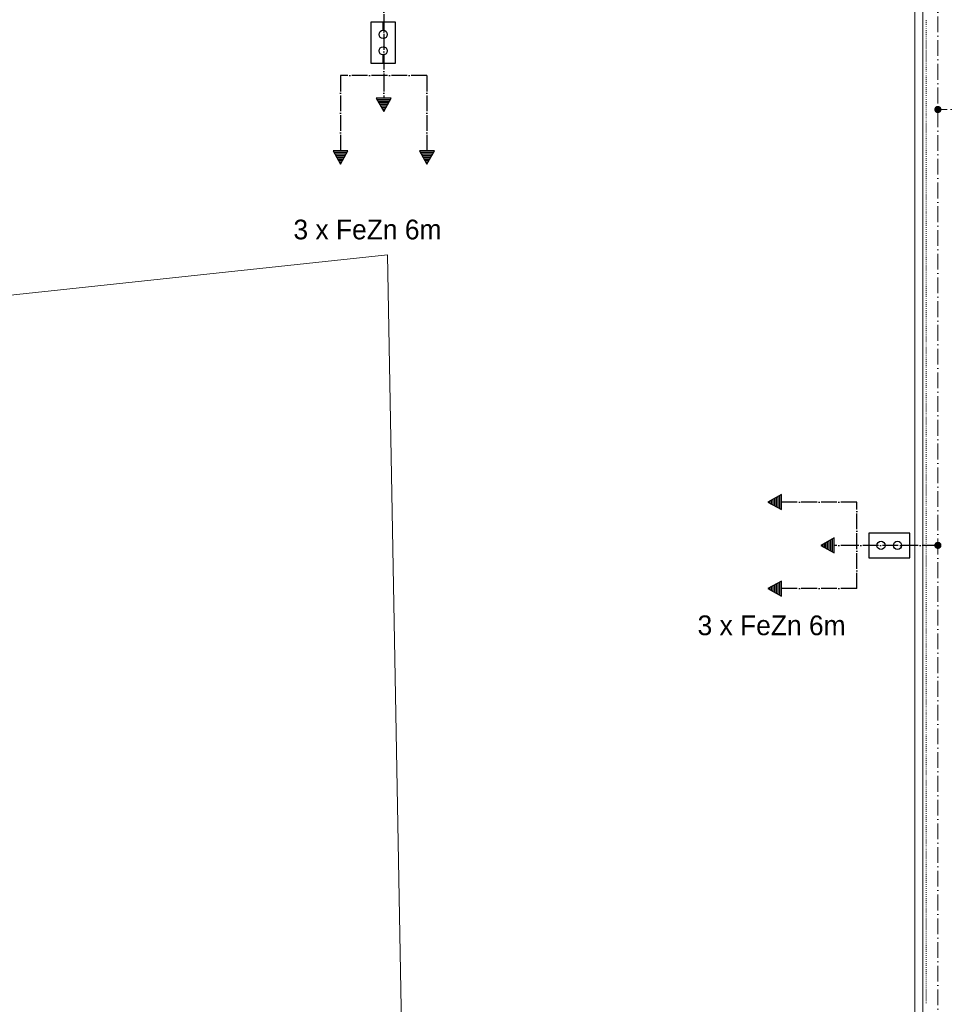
# Model space of a CAD drawing. Header units: centimetres. Extents: x -16053 to 7031, y -7778 to 254.
# Tile 170 of 256: x -6690 to -5282, y -3597 to -2100. Entities that reach past the tile are written whole.
import ezdxf
from ezdxf.enums import TextEntityAlignment as Align

# ---------------------------------------------------------------- set-up
doc = ezdxf.new("R2010")
doc.units = ezdxf.units.CM
doc.header["$MEASUREMENT"] = 0
for name, pattern in [('ACAD_ISO04W100', [30, 24, -3, 0, -3]), ('ACAD_ISO10W100', [18, 12, -3, 0, -3]), ('DASHED', [0.75, 0.5, -0.25])]:
    doc.linetypes.add(name, pattern=pattern)
doc.layers.get('0').update_dxf_attribs({"linetype": 'CONTINUOUS'})
for name, color, linetype, lineweight in [('2DE_OBJ_Eb-Ni', 160, 'CONTINUOUS', 30), ('2DE_OBJ_Eb-PV', 170, 'CONTINUOUS', 30), ('_jte_Uziom fund', 243, 'ACAD_ISO04W100', 30), ('ODGROMÓWKA', 3, 'ACAD_ISO10W100', 13)]:
    doc.layers.add(name, color=color, linetype=linetype, lineweight=lineweight)
doc.layers.add('2DE_TXT-EB', color=7, linetype='CONTINUOUS')
doc.layers.add('ELEKTRYKA', color=1, linetype='CONTINUOUS')
doc.styles.add('CP_ATTR', font='txt')
doc.styles.add('CP_TXTCON', font='arial.ttf', dxfattribs={"width": 0.8})
doc.styles.add('OPRAWY', font='txt')

# ---------------------------------------------------------------- blocks, each defined once
blk = doc.blocks.new('G$C6F539535')
at = {"layer": '_jte_Uziom fund'}
blk.add_lwpolyline([(-20.5, 0), (0, -11.3), (0, 11.3)], close=True, dxfattribs=at)
at = {"layer": '_jte_Uziom fund', "color": 3, "linetype": 'DASHED', "ltscale": 0.5}
for points in [[(-17.5, -1.7), (-17.5, 1.7)], [(-15, -3), (-15, 3)], [(-12.5, -4.4), (-12.5, 4.4)], [(-10, -5.8), (-10, 5.8)], [(-7.5, -7.2), (-7.5, 7.2)], [(-5, -8.5), (-5, 8.5)], [(-2.5, -9.9), (-2.5, 9.9)]]:
    blk.add_lwpolyline(points, dxfattribs=at)
at = {"layer": '_jte_Uziom fund'}
blk.add_lwpolyline([(0, -10.7), (0, 10.7)], dxfattribs=at)
blk = doc.blocks.new('G$C2EEA3252')
at = {"layer": '_jte_Uziom fund'}
for points in [[(-123.5, 65.8), (-237.9, 65.8)], [(-123.5, -65.8), (-123.5, 65.8)], [(-123.5, 0), (-157.7, 0)], [(0, 0), (0, 0), (0, 0), (-123.5, 0)], [(-123.5, -65.8), (-237.9, -65.8)]]:
    blk.add_lwpolyline(points, dxfattribs=at)
for p in [(-237.9, 65.8), (-157.7, 0), (-237.9, -65.8)]:
    blk.add_blockref('G$C6F539535', p, dxfattribs=at)
blk = doc.blocks.new('Pd_elko_bis_n1362ni_ogko28')
for p, q in [((125, 0), (0, 0)), ((625, 0), (500, 0))]:
    blk.add_line(p, q)
for centre in [(188, 0), (438, 0)]:
    blk.add_circle(centre, 62.5)
at = {"linetype": 'ByBlock', "style": 'CP_ATTR', "flags": 9}
for tag, p in [('PART-3', (200, 61)), ('PART-2', (200, 61)), ('PART-1', (200, 61)), ('PART-6', (201, 61)), ('PART-5', (201, 61)), ('PART-4', (201, 61))]:
    blk.add_attdef(tag, text='', height=0.01, dxfattribs=at).set_placement(p, align=Align.MIDDLE_LEFT)
for tag in ['MATERIAL', 'OTHER', 'WEIGHT', 'VOLTAGE', 'POWER', 'CHARACTER', 'ORDER-NO', 'PRODUCT-TYPE', 'ARTICLE', 'PRODUCER', 'NUMBER', 'GROUP', 'NAME']:
    blk.add_attdef(tag, text='', height=0.01, rotation=90, dxfattribs=at).set_placement((200, 61), align=Align.MIDDLE_LEFT)
at = {"layer": '2DE_TXT-EB', "linetype": 'ByBlock', "style": 'CP_TXTCON', "width": 0.8, "flags": 12}
blk.add_attdef('MARK1', (88, 100), '', height=180, rotation=90, dxfattribs=at)
blk = doc.blocks.new('Pd_elko_bis_nx129_ccj6x9')
for p, q in [((188, 0), (-188, 0)), ((-188, 0), (-188, -625)), ((188, -625), (188, 0)), ((-188, -625), (188, -625))]:
    blk.add_line(p, q)
at = {"linetype": 'ByBlock', "style": 'CP_ATTR', "flags": 9}
for tag, p in [('PART-3', (-188, -625)), ('PART-2', (-188, -625)), ('PART-1', (-188, -625)), ('PART-6', (-187, -625)), ('PART-5', (-187, -625)), ('PART-4', (-187, -625)), ('MATERIAL', (-188, -625)), ('OTHER', (-187, -625)), ('WEIGHT', (-187, -625)), ('VOLTAGE', (-187, -625)), ('POWER', (-187, -625)), ('CHARACTER', (-188, -625)), ('ORDER-NO', (-188, -625)), ('PRODUCT-TYPE', (-188, -625)), ('ARTICLE', (-187, -625)), ('PRODUCER', (-187, -625)), ('NUMBER', (-188, -625)), ('GROUP', (-187, -625)), ('NAME', (-188, -625))]:
    blk.add_attdef(tag, text='', height=0.01, dxfattribs=at).set_placement(p, align=Align.MIDDLE_LEFT)
blk = doc.blocks.new('G$CF3B8FB40')
at = {"layer": '2DE_OBJ_Eb-Ni'}
blk.add_blockref('Pd_elko_bis_n1362ni_ogko28', (0, 0), dxfattribs=at)
at = {"layer": '2DE_OBJ_Eb-PV', "rotation": 270}
blk.add_blockref('Pd_elko_bis_nx129_ccj6x9', (625, 0), dxfattribs=at)

msp = doc.modelspace()

# ---------------------------------------------------------------- hatches: boundary and pattern name
at = {"layer": 'ODGROMÓWKA'}
h = msp.add_hatch(color=256, dxfattribs=at)
edge = h.paths.add_edge_path()
edge.add_arc((-5293.532, -2236.22), 5.528, 0, 360)
h = msp.add_hatch(color=256, dxfattribs=at)
edge = h.paths.add_edge_path()
edge.add_arc((-5293.532, -2899.161), 5.528, 0, 360)

# ---------------------------------------------------------------- linework, layer by layer
at = {"color": 7, "linetype": 'Continuous', "lineweight": 18, "true_color": 0xfafafa}
for p, q in [((-6130.455, -2457.158), (-8786.141, -2740.817)), ((-6091.984, -4611.042), (-6130.455, -2457.158))]:
    msp.add_line(p, q, dxfattribs=at)
at = {"color": 8, "linetype": 'Continuous', "lineweight": 15, "true_color": 0x767676}
msp.add_lwpolyline([(-5328.594, -1355.661), (-5328.594, -5131.717), (-5316.189, -5131.717), (-5326.444, -5131.717), (-5316.189, -5131.717)], dxfattribs=at)
at = {"color": 252, "linetype": 'Continuous', "lineweight": 9, "true_color": 0x989898}
msp.add_lwpolyline([(-5316.189, -4848.554), (-5316.189, -1355.661), (-5316.189, -1355.661)], dxfattribs=at)
at = {"color": 254, "linetype": 'Continuous', "lineweight": 5, "true_color": 0xfdc4fd}
for points in [[(-5311.558, -2100.121), (-5311.558, -2101.279), (-5311.558, -2101.279)], [(-5311.558, -2102.933), (-5311.558, -2104.256), (-5311.558, -2104.256)], [(-5311.558, -2105.91), (-5311.558, -2107.234), (-5311.558, -2107.234)], [(-5311.558, -2109.384), (-5311.558, -2110.211), (-5311.558, -2110.211)], [(-5311.558, -2112.361), (-5311.558, -2113.188), (-5311.558, -2113.188)], [(-5311.558, -2115.338), (-5311.558, -2116.496), (-5311.558, -2116.496)], [(-5311.558, -2118.315), (-5311.558, -2119.473), (-5311.558, -2119.473)], [(-5311.558, -2121.293), (-5311.558, -2122.45), (-5311.558, -2122.45)], [(-5311.558, -2124.104), (-5311.558, -2125.428), (-5311.558, -2125.428)], [(-5311.558, -2127.082), (-5311.558, -2128.405), (-5311.558, -2128.405)], [(-5311.558, -2130.059), (-5311.558, -2131.382), (-5311.558, -2131.382)], [(-5311.558, -2133.036), (-5311.558, -2134.359), (-5311.558, -2134.359)], [(-5311.558, -2136.013), (-5311.558, -2137.336), (-5311.558, -2137.336)], [(-5311.558, -2138.99), (-5311.558, -2140.313), (-5311.558, -2140.313)], [(-5311.558, -2141.967), (-5311.558, -2143.291), (-5311.558, -2143.291)], [(-5311.558, -2145.275), (-5311.558, -2146.268), (-5311.558, -2146.268)], [(-5311.558, -2148.253), (-5311.558, -2149.576), (-5311.558, -2149.576)], [(-5311.558, -2151.23), (-5311.558, -2152.553), (-5311.558, -2152.553)], [(-5311.558, -2154.207), (-5311.558, -2155.53), (-5311.558, -2155.53)], [(-5311.558, -2157.184), (-5311.558, -2158.507), (-5311.558, -2158.507)], [(-5311.558, -2160.161), (-5311.558, -2161.484), (-5311.558, -2161.484)], [(-5311.558, -2163.138), (-5311.558, -2164.462), (-5311.558, -2164.462)], [(-5311.558, -2166.116), (-5311.558, -2167.439), (-5311.558, -2167.439)], [(-5311.558, -2169.093), (-5311.558, -2170.416), (-5311.558, -2170.416)], [(-5311.558, -2172.07), (-5311.558, -2173.228), (-5311.558, -2173.228)], [(-5311.558, -2175.047), (-5311.558, -2176.205), (-5311.558, -2176.205)], [(-5311.558, -2178.355), (-5311.558, -2179.182), (-5311.558, -2179.182)], [(-5311.558, -2181.332), (-5311.558, -2182.159), (-5311.558, -2182.159)], [(-5311.558, -2184.31), (-5311.558, -2185.633), (-5311.558, -2185.633)], [(-5311.558, -2187.287), (-5311.558, -2188.61), (-5311.558, -2188.61)], [(-5311.558, -2190.264), (-5311.558, -2191.587), (-5311.558, -2191.587)], [(-5311.558, -2193.241), (-5311.558, -2194.399), (-5311.558, -2194.399)], [(-5311.558, -2196.218), (-5311.558, -2197.376), (-5311.558, -2197.376)], [(-5311.558, -2199.195), (-5311.558, -2200.353), (-5311.558, -2200.353)], [(-5311.558, -2202.173), (-5311.558, -2203.33), (-5311.558, -2203.33)], [(-5311.558, -2204.984), (-5311.558, -2206.308), (-5311.558, -2206.308)], [(-5311.558, -2207.962), (-5311.558, -2209.285), (-5311.558, -2209.285)], [(-5311.558, -2210.939), (-5311.558, -2212.262), (-5311.558, -2212.262)], [(-5311.558, -2214.412), (-5311.558, -2215.239), (-5311.558, -2215.239)], [(-5311.558, -2217.389), (-5311.558, -2218.216), (-5311.558, -2218.216)], [(-5311.558, -2220.366), (-5311.558, -2221.524), (-5311.558, -2221.524)], [(-5311.558, -2223.344), (-5311.558, -2224.501), (-5311.558, -2224.501)], [(-5311.558, -2226.155), (-5311.558, -2227.479), (-5311.558, -2227.479)], [(-5311.558, -2229.133), (-5311.558, -2230.456), (-5311.558, -2230.456)], [(-5311.558, -2232.11), (-5311.558, -2233.433), (-5311.558, -2233.433)], [(-5311.558, -2235.087), (-5311.558, -2236.41), (-5311.558, -2236.41)], [(-5311.558, -2238.064), (-5311.558, -2239.387), (-5311.558, -2239.387)], [(-5311.558, -2241.041), (-5311.558, -2242.364), (-5311.558, -2242.364)], [(-5311.558, -2244.018), (-5311.558, -2245.342), (-5311.558, -2245.342)], [(-5311.558, -2247.326), (-5311.558, -2248.319), (-5311.558, -2248.319)], [(-5311.558, -2250.304), (-5311.558, -2251.131), (-5311.558, -2251.131)], [(-5311.558, -2253.281), (-5311.558, -2254.604), (-5311.558, -2254.604)], [(-5311.558, -2256.258), (-5311.558, -2257.581), (-5311.558, -2257.581)], [(-5311.558, -2259.235), (-5311.558, -2260.558), (-5311.558, -2260.558)], [(-5311.558, -2262.212), (-5311.558, -2263.536), (-5311.558, -2263.536)], [(-5311.558, -2265.19), (-5311.558, -2266.513), (-5311.558, -2266.513)], [(-5311.558, -2268.167), (-5311.558, -2269.49), (-5311.558, -2269.49)], [(-5311.558, -2271.144), (-5311.558, -2272.302), (-5311.558, -2272.302)], [(-5311.558, -2274.121), (-5311.558, -2275.279), (-5311.558, -2275.279)], [(-5311.558, -2277.098), (-5311.558, -2278.256), (-5311.558, -2278.256)], [(-5311.558, -2280.075), (-5311.558, -2281.233), (-5311.558, -2281.233)], [(-5311.558, -2283.383), (-5311.558, -2284.21), (-5311.558, -2284.21)], [(-5311.558, -2286.361), (-5311.558, -2287.188), (-5311.558, -2287.188)], [(-5311.558, -2289.338), (-5311.558, -2290.661), (-5311.558, -2290.661)], [(-5311.558, -2292.315), (-5311.558, -2293.473), (-5311.558, -2293.473)], [(-5311.558, -2295.292), (-5311.558, -2296.45), (-5311.558, -2296.45)], [(-5311.558, -2298.269), (-5311.558, -2299.427), (-5311.558, -2299.427)], [(-5311.558, -2301.246), (-5311.558, -2302.404), (-5311.558, -2302.404)], [(-5311.558, -2304.058), (-5311.558, -2305.381), (-5311.558, -2305.381)], [(-5311.558, -2307.035), (-5311.558, -2308.359), (-5311.558, -2308.359)], [(-5311.558, -2310.013), (-5311.558, -2311.336), (-5311.558, -2311.336)], [(-5311.558, -2312.99), (-5311.558, -2314.313), (-5311.558, -2314.313)], [(-5311.558, -2316.463), (-5311.558, -2317.29), (-5311.558, -2317.29)], [(-5311.558, -2319.44), (-5311.558, -2320.267), (-5311.558, -2320.267)], [(-5311.558, -2322.418), (-5311.558, -2323.575), (-5311.558, -2323.575)], [(-5311.558, -2325.229), (-5311.558, -2326.553), (-5311.558, -2326.553)], [(-5311.558, -2328.206), (-5311.558, -2329.53), (-5311.558, -2329.53)], [(-5311.558, -2331.184), (-5311.558, -2332.507), (-5311.558, -2332.507)], [(-5311.558, -2334.161), (-5311.558, -2335.484), (-5311.558, -2335.484)], [(-5311.558, -2337.138), (-5311.558, -2338.461), (-5311.558, -2338.461)], [(-5311.558, -2340.115), (-5311.558, -2341.438), (-5311.558, -2341.438)], [(-5311.558, -2343.092), (-5311.558, -2344.416), (-5311.558, -2344.416)], [(-5311.558, -2346.07), (-5311.558, -2347.393), (-5311.558, -2347.393)], [(-5311.558, -2349.047), (-5311.558, -2350.37), (-5311.558, -2350.37)], [(-5311.558, -2352.355), (-5311.558, -2353.182), (-5311.558, -2353.182)], [(-5311.558, -2355.332), (-5311.558, -2356.159), (-5311.558, -2356.159)], [(-5311.558, -2358.309), (-5311.558, -2359.632), (-5311.558, -2359.632)], [(-5311.558, -2361.286), (-5311.558, -2362.609), (-5311.558, -2362.609)], [(-5311.558, -2364.263), (-5311.558, -2365.587), (-5311.558, -2365.587)], [(-5311.558, -2367.241), (-5311.558, -2368.564), (-5311.558, -2368.564)], [(-5311.558, -2370.218), (-5311.558, -2371.541), (-5311.558, -2371.541)], [(-5311.558, -2373.195), (-5311.558, -2374.353), (-5311.558, -2374.353)], [(-5311.558, -2376.172), (-5311.558, -2377.33), (-5311.558, -2377.33)], [(-5311.558, -2379.149), (-5311.558, -2380.307), (-5311.558, -2380.307)], [(-5311.558, -2382.127), (-5311.558, -2383.284), (-5311.558, -2383.284)], [(-5311.558, -2385.434), (-5311.558, -2386.261), (-5311.558, -2386.261)], [(-5311.558, -2388.412), (-5311.558, -2389.239), (-5311.558, -2389.239)], [(-5311.558, -2391.389), (-5311.558, -2392.712), (-5311.558, -2392.712)], [(-5311.558, -2394.366), (-5311.558, -2395.524), (-5311.558, -2395.524)], [(-5311.558, -2397.343), (-5311.558, -2398.501), (-5311.558, -2398.501)], [(-5311.558, -2400.32), (-5311.558, -2401.478), (-5311.558, -2401.478)], [(-5311.558, -2403.298), (-5311.558, -2404.455), (-5311.558, -2404.455)], [(-5311.558, -2406.109), (-5311.558, -2407.433), (-5311.558, -2407.433)], [(-5311.558, -2409.087), (-5311.558, -2410.41), (-5311.558, -2410.41)], [(-5311.558, -2412.064), (-5311.558, -2413.387), (-5311.558, -2413.387)], [(-5311.558, -2415.041), (-5311.558, -2416.364), (-5311.558, -2416.364)], [(-5311.558, -2418.018), (-5311.558, -2419.341), (-5311.558, -2419.341)], [(-5311.558, -2421.491), (-5311.558, -2422.318), (-5311.558, -2422.318)], [(-5311.558, -2424.469), (-5311.558, -2425.296), (-5311.558, -2425.296)], [(-5311.558, -2427.28), (-5311.558, -2428.604), (-5311.558, -2428.604)], [(-5311.558, -2430.258), (-5311.558, -2431.581), (-5311.558, -2431.581)], [(-5311.558, -2433.235), (-5311.558, -2434.558), (-5311.558, -2434.558)], [(-5311.558, -2436.212), (-5311.558, -2437.535), (-5311.558, -2437.535)], [(-5311.558, -2439.189), (-5311.558, -2440.512), (-5311.558, -2440.512)], [(-5311.558, -2442.166), (-5311.558, -2443.489), (-5311.558, -2443.489)], [(-5311.558, -2445.143), (-5311.558, -2446.467), (-5311.558, -2446.467)], [(-5311.558, -2448.121), (-5311.558, -2449.444), (-5311.558, -2449.444)], [(-5311.558, -2451.098), (-5311.558, -2452.256), (-5311.558, -2452.256)], [(-5311.558, -2454.406), (-5311.558, -2455.233), (-5311.558, -2455.233)], [(-5311.558, -2457.383), (-5311.558, -2458.21), (-5311.558, -2458.21)], [(-5311.558, -2460.36), (-5311.558, -2461.683), (-5311.558, -2461.683)], [(-5311.558, -2463.337), (-5311.558, -2464.661), (-5311.558, -2464.661)], [(-5311.558, -2466.315), (-5311.558, -2467.638), (-5311.558, -2467.638)], [(-5311.558, -2469.292), (-5311.558, -2470.615), (-5311.558, -2470.615)], [(-5311.558, -2472.269), (-5311.558, -2473.427), (-5311.558, -2473.427)], [(-5311.558, -2475.246), (-5311.558, -2476.404), (-5311.558, -2476.404)], [(-5311.558, -2478.223), (-5311.558, -2479.381), (-5311.558, -2479.381)], [(-5311.558, -2481.2), (-5311.558, -2482.358), (-5311.558, -2482.358)], [(-5311.558, -2484.012), (-5311.558, -2485.335), (-5311.558, -2485.335)], [(-5311.558, -2486.989), (-5311.558, -2488.313), (-5311.558, -2488.313)], [(-5311.558, -2490.463), (-5311.558, -2491.29), (-5311.558, -2491.29)], [(-5311.558, -2493.44), (-5311.558, -2494.267), (-5311.558, -2494.267)], [(-5311.558, -2496.417), (-5311.558, -2497.575), (-5311.558, -2497.575)], [(-5311.558, -2499.394), (-5311.558, -2500.552), (-5311.558, -2500.552)], [(-5311.558, -2502.371), (-5311.558, -2503.529), (-5311.558, -2503.529)], [(-5311.558, -2505.183), (-5311.558, -2506.506), (-5311.558, -2506.506)], [(-5311.558, -2508.16), (-5311.558, -2509.484), (-5311.558, -2509.484)], [(-5311.558, -2511.138), (-5311.558, -2512.461), (-5311.558, -2512.461)], [(-5311.558, -2514.115), (-5311.558, -2515.438), (-5311.558, -2515.438)], [(-5311.558, -2517.092), (-5311.558, -2518.415), (-5311.558, -2518.415)], [(-5311.558, -2520.069), (-5311.558, -2521.392), (-5311.558, -2521.392)], [(-5311.558, -2523.543), (-5311.558, -2524.37), (-5311.558, -2524.37)], [(-5311.558, -2526.354), (-5311.558, -2527.347), (-5311.558, -2527.347)], [(-5311.558, -2529.331), (-5311.558, -2530.655), (-5311.558, -2530.655)], [(-5311.558, -2532.309), (-5311.558, -2533.632), (-5311.558, -2533.632)], [(-5311.558, -2535.286), (-5311.558, -2536.609), (-5311.558, -2536.609)], [(-5311.558, -2538.263), (-5311.558, -2539.586), (-5311.558, -2539.586)], [(-5311.558, -2541.24), (-5311.558, -2542.563), (-5311.558, -2542.563)], [(-5311.558, -2544.217), (-5311.558, -2545.541), (-5311.558, -2545.541)], [(-5311.558, -2547.195), (-5311.558, -2548.518), (-5311.558, -2548.518)], [(-5311.558, -2550.172), (-5311.558, -2551.495), (-5311.558, -2551.495)], [(-5311.558, -2553.149), (-5311.558, -2554.307), (-5311.558, -2554.307)], [(-5311.558, -2556.126), (-5311.558, -2557.284), (-5311.558, -2557.284)], [(-5311.558, -2559.434), (-5311.558, -2560.261), (-5311.558, -2560.261)], [(-5311.558, -2562.411), (-5311.558, -2563.238), (-5311.558, -2563.238)], [(-5311.558, -2565.388), (-5311.558, -2566.712), (-5311.558, -2566.712)], [(-5311.558, -2568.366), (-5311.558, -2569.689), (-5311.558, -2569.689)], [(-5311.558, -2571.343), (-5311.558, -2572.666), (-5311.558, -2572.666)], [(-5311.558, -2574.32), (-5311.558, -2575.478), (-5311.558, -2575.478)], [(-5311.558, -2577.297), (-5311.558, -2578.455), (-5311.558, -2578.455)], [(-5311.558, -2580.274), (-5311.558, -2581.432), (-5311.558, -2581.432)], [(-5311.558, -2583.251), (-5311.558, -2584.409), (-5311.558, -2584.409)], [(-5311.558, -2586.063), (-5311.558, -2587.386), (-5311.558, -2587.386)], [(-5311.558, -2589.04), (-5311.558, -2590.364), (-5311.558, -2590.364)], [(-5311.558, -2592.514), (-5311.558, -2593.341), (-5311.558, -2593.341)], [(-5311.558, -2595.491), (-5311.558, -2596.318), (-5311.558, -2596.318)], [(-5311.558, -2598.468), (-5311.558, -2599.626), (-5311.558, -2599.626)], [(-5311.558, -2601.445), (-5311.558, -2602.603), (-5311.558, -2602.603)], [(-5311.558, -2604.423), (-5311.558, -2605.58), (-5311.558, -2605.58)], [(-5311.558, -2607.234), (-5311.558, -2608.558), (-5311.558, -2608.558)], [(-5311.558, -2610.212), (-5311.558, -2611.535), (-5311.558, -2611.535)], [(-5311.558, -2613.189), (-5311.558, -2614.512), (-5311.558, -2614.512)], [(-5311.558, -2616.166), (-5311.558, -2617.489), (-5311.558, -2617.489)], [(-5311.558, -2619.143), (-5311.558, -2620.466), (-5311.558, -2620.466)], [(-5311.558, -2622.12), (-5311.558, -2623.443), (-5311.558, -2623.443)], [(-5311.558, -2625.097), (-5311.558, -2626.421), (-5311.558, -2626.421)], [(-5311.558, -2628.405), (-5311.558, -2629.398), (-5311.558, -2629.398)], [(-5311.558, -2631.383), (-5311.558, -2632.21), (-5311.558, -2632.21)], [(-5311.558, -2634.36), (-5311.558, -2635.683), (-5311.558, -2635.683)], [(-5311.558, -2637.337), (-5311.558, -2638.66), (-5311.558, -2638.66)], [(-5311.558, -2640.314), (-5311.558, -2641.637), (-5311.558, -2641.637)], [(-5311.558, -2643.291), (-5311.558, -2644.614), (-5311.558, -2644.614)], [(-5311.558, -2646.268), (-5311.558, -2647.592), (-5311.558, -2647.592)], [(-5311.558, -2649.246), (-5311.558, -2650.569), (-5311.558, -2650.569)], [(-5311.558, -2652.223), (-5311.558, -2653.381), (-5311.558, -2653.381)], [(-5311.558, -2655.2), (-5311.558, -2656.358), (-5311.558, -2656.358)], [(-5311.558, -2658.177), (-5311.558, -2659.335), (-5311.558, -2659.335)], [(-5311.558, -2661.485), (-5311.558, -2662.312), (-5311.558, -2662.312)], [(-5311.558, -2664.462), (-5311.558, -2665.289), (-5311.558, -2665.289)], [(-5311.558, -2667.44), (-5311.558, -2668.763), (-5311.558, -2668.763)], [(-5311.558, -2670.417), (-5311.558, -2671.74), (-5311.558, -2671.74)], [(-5311.558, -2673.394), (-5311.558, -2674.552), (-5311.558, -2674.552)], [(-5311.558, -2676.371), (-5311.558, -2677.529), (-5311.558, -2677.529)], [(-5311.558, -2679.348), (-5311.558, -2680.506), (-5311.558, -2680.506)], [(-5311.558, -2682.325), (-5311.558, -2683.483), (-5311.558, -2683.483)], [(-5311.558, -2685.137), (-5311.558, -2686.46), (-5311.558, -2686.46)], [(-5311.558, -2688.114), (-5311.558, -2689.438), (-5311.558, -2689.438)], [(-5311.558, -2691.092), (-5311.558, -2692.415), (-5311.558, -2692.415)], [(-5311.558, -2694.069), (-5311.558, -2695.392), (-5311.558, -2695.392)], [(-5311.558, -2697.542), (-5311.558, -2698.369), (-5311.558, -2698.369)], [(-5311.558, -2700.519), (-5311.558, -2701.346), (-5311.558, -2701.346)], [(-5311.558, -2703.496), (-5311.558, -2704.654), (-5311.558, -2704.654)], [(-5311.558, -2706.308), (-5311.558, -2707.631), (-5311.558, -2707.631)], [(-5311.558, -2709.285), (-5311.558, -2710.609), (-5311.558, -2710.609)], [(-5311.558, -2712.263), (-5311.558, -2713.586), (-5311.558, -2713.586)], [(-5311.558, -2715.24), (-5311.558, -2716.563), (-5311.558, -2716.563)], [(-5311.558, -2718.217), (-5311.558, -2719.54), (-5311.558, -2719.54)], [(-5311.558, -2721.194), (-5311.558, -2722.517), (-5311.558, -2722.517)], [(-5311.558, -2724.171), (-5311.558, -2725.494), (-5311.558, -2725.494)], [(-5311.558, -2727.148), (-5311.558, -2728.472), (-5311.558, -2728.472)], [(-5311.558, -2730.126), (-5311.558, -2731.449), (-5311.558, -2731.449)], [(-5311.558, -2733.434), (-5311.558, -2734.261), (-5311.558, -2734.261)], [(-5311.558, -2736.411), (-5311.558, -2737.734), (-5311.558, -2737.734)], [(-5311.558, -2739.388), (-5311.558, -2740.711), (-5311.558, -2740.711)], [(-5311.558, -2742.365), (-5311.558, -2743.688), (-5311.558, -2743.688)], [(-5311.558, -2745.342), (-5311.558, -2746.666), (-5311.558, -2746.666)], [(-5311.558, -2748.32), (-5311.558, -2749.643), (-5311.558, -2749.643)], [(-5311.558, -2751.297), (-5311.558, -2752.62), (-5311.558, -2752.62)], [(-5311.558, -2754.274), (-5311.558, -2755.432), (-5311.558, -2755.432)], [(-5311.558, -2757.251), (-5311.558, -2758.409), (-5311.558, -2758.409)], [(-5311.558, -2760.228), (-5311.558, -2761.386), (-5311.558, -2761.386)], [(-5311.558, -2763.205), (-5311.558, -2764.363), (-5311.558, -2764.363)], [(-5311.558, -2766.513), (-5311.558, -2767.34), (-5311.558, -2767.34)], [(-5311.558, -2769.491), (-5311.558, -2770.318), (-5311.558, -2770.318)], [(-5311.558, -2772.468), (-5311.558, -2773.791), (-5311.558, -2773.791)], [(-5311.558, -2775.445), (-5311.558, -2776.603), (-5311.558, -2776.603)], [(-5311.558, -2778.422), (-5311.558, -2779.58), (-5311.558, -2779.58)], [(-5311.558, -2781.399), (-5311.558, -2782.557), (-5311.558, -2782.557)], [(-5311.558, -2784.376), (-5311.558, -2785.534), (-5311.558, -2785.534)], [(-5311.558, -2787.188), (-5311.558, -2788.511), (-5311.558, -2788.511)], [(-5311.558, -2790.165), (-5311.558, -2791.489), (-5311.558, -2791.489)], [(-5311.558, -2793.143), (-5311.558, -2794.466), (-5311.558, -2794.466)], [(-5311.558, -2796.12), (-5311.558, -2797.443), (-5311.558, -2797.443)], [(-5311.558, -2799.097), (-5311.558, -2800.42), (-5311.558, -2800.42)], [(-5311.558, -2802.57), (-5311.558, -2803.397), (-5311.558, -2803.397)], [(-5311.558, -2805.548), (-5311.558, -2806.375), (-5311.558, -2806.375)], [(-5311.558, -2808.359), (-5311.558, -2809.683), (-5311.558, -2809.683)], [(-5311.558, -2811.336), (-5311.558, -2812.66), (-5311.558, -2812.66)], [(-5311.558, -2814.314), (-5311.558, -2815.637), (-5311.558, -2815.637)], [(-5311.558, -2817.291), (-5311.558, -2818.614), (-5311.558, -2818.614)], [(-5311.558, -2820.268), (-5311.558, -2821.591), (-5311.558, -2821.591)], [(-5311.558, -2823.245), (-5311.558, -2824.568), (-5311.558, -2824.568)], [(-5311.558, -2826.222), (-5311.558, -2827.546), (-5311.558, -2827.546)], [(-5311.558, -2829.2), (-5311.558, -2830.523), (-5311.558, -2830.523)], [(-5311.558, -2832.177), (-5311.558, -2833.335), (-5311.558, -2833.335)], [(-5311.558, -2835.485), (-5311.558, -2836.312), (-5311.558, -2836.312)], [(-5311.558, -2838.462), (-5311.558, -2839.289), (-5311.558, -2839.289)], [(-5311.558, -2841.439), (-5311.558, -2842.762), (-5311.558, -2842.762)], [(-5311.558, -2844.416), (-5311.558, -2845.739), (-5311.558, -2845.739)], [(-5311.558, -2847.393), (-5311.558, -2848.717), (-5311.558, -2848.717)], [(-5311.558, -2850.371), (-5311.558, -2851.694), (-5311.558, -2851.694)], [(-5311.558, -2853.348), (-5311.558, -2854.506), (-5311.558, -2854.506)], [(-5311.558, -2856.325), (-5311.558, -2857.483), (-5311.558, -2857.483)], [(-5311.558, -2859.302), (-5311.558, -2860.46), (-5311.558, -2860.46)], [(-5311.558, -2862.279), (-5311.558, -2863.437), (-5311.558, -2863.437)], [(-5311.558, -2865.091), (-5311.558, -2866.414), (-5311.558, -2866.414)], [(-5311.558, -2868.068), (-5311.558, -2869.391), (-5311.558, -2869.391)], [(-5311.558, -2871.542), (-5311.558, -2872.369), (-5311.558, -2872.369)], [(-5311.558, -2874.519), (-5311.558, -2875.346), (-5311.558, -2875.346)], [(-5311.558, -2877.496), (-5311.558, -2878.654), (-5311.558, -2878.654)], [(-5311.558, -2880.473), (-5311.558, -2881.631), (-5311.558, -2881.631)], [(-5311.558, -2883.45), (-5311.558, -2884.608), (-5311.558, -2884.608)], [(-5311.558, -2886.262), (-5311.558, -2887.585), (-5311.558, -2887.585)], [(-5311.558, -2889.239), (-5311.558, -2890.563), (-5311.558, -2890.563)], [(-5311.558, -2892.217), (-5311.558, -2893.54), (-5311.558, -2893.54)], [(-5311.558, -2895.194), (-5311.558, -2896.517), (-5311.558, -2896.517)], [(-5311.558, -2898.171), (-5311.558, -2899.494), (-5311.558, -2899.494)], [(-5311.558, -2901.148), (-5311.558, -2902.471), (-5311.558, -2902.471)], [(-5311.558, -2904.621), (-5311.558, -2905.448), (-5311.558, -2905.448)], [(-5311.558, -2907.433), (-5311.558, -2908.426), (-5311.558, -2908.426)], [(-5311.558, -2910.41), (-5311.558, -2911.734), (-5311.558, -2911.734)], [(-5311.558, -2913.388), (-5311.558, -2914.711), (-5311.558, -2914.711)], [(-5311.558, -2916.365), (-5311.558, -2917.688), (-5311.558, -2917.688)], [(-5311.558, -2919.342), (-5311.558, -2920.665), (-5311.558, -2920.665)], [(-5311.558, -2922.319), (-5311.558, -2923.642), (-5311.558, -2923.642)], [(-5311.558, -2925.296), (-5311.558, -2926.619), (-5311.558, -2926.619)], [(-5311.558, -2928.273), (-5311.558, -2929.597), (-5311.558, -2929.597)], [(-5311.558, -2931.251), (-5311.558, -2932.574), (-5311.558, -2932.574)], [(-5311.558, -2934.228), (-5311.558, -2935.386), (-5311.558, -2935.386)], [(-5311.558, -2937.205), (-5311.558, -2938.363), (-5311.558, -2938.363)], [(-5311.558, -2940.513), (-5311.558, -2941.34), (-5311.558, -2941.34)], [(-5311.558, -2943.49), (-5311.558, -2944.317), (-5311.558, -2944.317)], [(-5311.558, -2946.467), (-5311.558, -2947.791), (-5311.558, -2947.791)], [(-5311.558, -2949.445), (-5311.558, -2950.768), (-5311.558, -2950.768)], [(-5311.558, -2952.422), (-5311.558, -2953.745), (-5311.558, -2953.745)], [(-5311.558, -2955.399), (-5311.558, -2956.557), (-5311.558, -2956.557)], [(-5311.558, -2958.376), (-5311.558, -2959.534), (-5311.558, -2959.534)], [(-5311.558, -2961.353), (-5311.558, -2962.511), (-5311.558, -2962.511)], [(-5311.558, -2964.33), (-5311.558, -2965.488), (-5311.558, -2965.488)], [(-5311.558, -2967.142), (-5311.558, -2968.465), (-5311.558, -2968.465)], [(-5311.558, -2970.119), (-5311.558, -2971.443), (-5311.558, -2971.443)], [(-5311.558, -2973.593), (-5311.558, -2974.42), (-5311.558, -2974.42)], [(-5311.558, -2976.57), (-5311.558, -2977.397), (-5311.558, -2977.397)], [(-5311.558, -2979.547), (-5311.558, -2980.705), (-5311.558, -2980.705)], [(-5311.558, -2982.524), (-5311.558, -2983.682), (-5311.558, -2983.682)], [(-5311.558, -2985.501), (-5311.558, -2986.659), (-5311.558, -2986.659)], [(-5311.558, -2988.313), (-5311.558, -2989.636), (-5311.558, -2989.636)], [(-5311.558, -2991.29), (-5311.558, -2992.614), (-5311.558, -2992.614)], [(-5311.558, -2994.268), (-5311.558, -2995.591), (-5311.558, -2995.591)], [(-5311.558, -2997.245), (-5311.558, -2998.568), (-5311.558, -2998.568)], [(-5311.558, -3000.222), (-5311.558, -3001.545), (-5311.558, -3001.545)], [(-5311.558, -3003.199), (-5311.558, -3004.522), (-5311.558, -3004.522)], [(-5311.558, -3006.176), (-5311.558, -3007.5), (-5311.558, -3007.5)], [(-5311.558, -3009.484), (-5311.558, -3010.477), (-5311.558, -3010.477)], [(-5311.558, -3012.461), (-5311.558, -3013.288), (-5311.558, -3013.288)], [(-5311.558, -3015.439), (-5311.558, -3016.762), (-5311.558, -3016.762)], [(-5311.558, -3018.416), (-5311.558, -3019.739), (-5311.558, -3019.739)], [(-5311.558, -3021.393), (-5311.558, -3022.716), (-5311.558, -3022.716)], [(-5311.558, -3024.37), (-5311.558, -3025.693), (-5311.558, -3025.693)], [(-5311.558, -3027.347), (-5311.558, -3028.671), (-5311.558, -3028.671)], [(-5311.558, -3030.325), (-5311.558, -3031.648), (-5311.558, -3031.648)], [(-5311.558, -3033.302), (-5311.558, -3034.46), (-5311.558, -3034.46)], [(-5311.558, -3036.279), (-5311.558, -3037.437), (-5311.558, -3037.437)], [(-5311.558, -3039.256), (-5311.558, -3040.414), (-5311.558, -3040.414)], [(-5311.558, -3042.564), (-5311.558, -3043.391), (-5311.558, -3043.391)], [(-5311.558, -3045.541), (-5311.558, -3046.368), (-5311.558, -3046.368)], [(-5311.558, -3048.518), (-5311.558, -3049.842), (-5311.558, -3049.842)], [(-5311.558, -3051.496), (-5311.558, -3052.819), (-5311.558, -3052.819)], [(-5311.558, -3054.473), (-5311.558, -3055.631), (-5311.558, -3055.631)], [(-5311.558, -3057.45), (-5311.558, -3058.608), (-5311.558, -3058.608)], [(-5311.558, -3060.427), (-5311.558, -3061.585), (-5311.558, -3061.585)], [(-5311.558, -3063.404), (-5311.558, -3064.562), (-5311.558, -3064.562)], [(-5311.558, -3066.216), (-5311.558, -3067.539), (-5311.558, -3067.539)], [(-5311.558, -3069.193), (-5311.558, -3070.516), (-5311.558, -3070.516)], [(-5311.558, -3072.17), (-5311.558, -3073.494), (-5311.558, -3073.494)], [(-5311.558, -3075.148), (-5311.558, -3076.471), (-5311.558, -3076.471)], [(-5311.558, -3078.621), (-5311.558, -3079.448), (-5311.558, -3079.448)], [(-5311.558, -3081.598), (-5311.558, -3082.425), (-5311.558, -3082.425)], [(-5311.558, -3084.575), (-5311.558, -3085.733), (-5311.558, -3085.733)], [(-5311.558, -3087.387), (-5311.558, -3088.71), (-5311.558, -3088.71)], [(-5311.558, -3090.364), (-5311.558, -3091.688), (-5311.558, -3091.688)], [(-5311.558, -3093.342), (-5311.558, -3094.665), (-5311.558, -3094.665)], [(-5311.558, -3096.319), (-5311.558, -3097.642), (-5311.558, -3097.642)], [(-5311.558, -3099.296), (-5311.558, -3100.619), (-5311.558, -3100.619)], [(-5311.558, -3102.273), (-5311.558, -3103.596), (-5311.558, -3103.596)], [(-5311.558, -3105.25), (-5311.558, -3106.573), (-5311.558, -3106.573)], [(-5311.558, -3108.227), (-5311.558, -3109.551), (-5311.558, -3109.551)], [(-5311.558, -3111.535), (-5311.558, -3112.528), (-5311.558, -3112.528)], [(-5311.558, -3114.513), (-5311.558, -3115.34), (-5311.558, -3115.34)], [(-5311.558, -3117.49), (-5311.558, -3118.813), (-5311.558, -3118.813)], [(-5311.558, -3120.467), (-5311.558, -3121.79), (-5311.558, -3121.79)], [(-5311.558, -3123.444), (-5311.558, -3124.767), (-5311.558, -3124.767)], [(-5311.558, -3126.421), (-5311.558, -3127.744), (-5311.558, -3127.744)], [(-5311.558, -3129.398), (-5311.558, -3130.722), (-5311.558, -3130.722)], [(-5311.558, -3132.376), (-5311.558, -3133.699), (-5311.558, -3133.699)], [(-5311.558, -3135.353), (-5311.558, -3136.511), (-5311.558, -3136.511)], [(-5311.558, -3138.33), (-5311.558, -3139.488), (-5311.558, -3139.488)], [(-5311.558, -3141.307), (-5311.558, -3142.465), (-5311.558, -3142.465)], [(-5311.558, -3144.284), (-5311.558, -3145.442), (-5311.558, -3145.442)], [(-5311.558, -3147.592), (-5311.558, -3148.419), (-5311.558, -3148.419)], [(-5311.558, -3150.57), (-5311.558, -3151.396), (-5311.558, -3151.396)], [(-5311.558, -3153.547), (-5311.558, -3154.87), (-5311.558, -3154.87)], [(-5311.558, -3156.524), (-5311.558, -3157.682), (-5311.558, -3157.682)], [(-5311.558, -3159.501), (-5311.558, -3160.659), (-5311.558, -3160.659)], [(-5311.558, -3162.478), (-5311.558, -3163.636), (-5311.558, -3163.636)], [(-5311.558, -3165.455), (-5311.558, -3166.613), (-5311.558, -3166.613)], [(-5311.558, -3168.267), (-5311.558, -3169.59), (-5311.558, -3169.59)], [(-5311.558, -3171.244), (-5311.558, -3172.568), (-5311.558, -3172.568)], [(-5311.558, -3174.222), (-5311.558, -3175.545), (-5311.558, -3175.545)], [(-5311.558, -3177.199), (-5311.558, -3178.522), (-5311.558, -3178.522)], [(-5311.558, -3180.672), (-5311.558, -3181.499), (-5311.558, -3181.499)], [(-5311.558, -3183.649), (-5311.558, -3184.476), (-5311.558, -3184.476)], [(-5311.558, -3186.626), (-5311.558, -3187.784), (-5311.558, -3187.784)], [(-5311.558, -3189.438), (-5311.558, -3190.761), (-5311.558, -3190.761)], [(-5311.558, -3192.415), (-5311.558, -3193.739), (-5311.558, -3193.739)], [(-5311.558, -3195.393), (-5311.558, -3196.716), (-5311.558, -3196.716)], [(-5311.558, -3198.37), (-5311.558, -3199.693), (-5311.558, -3199.693)], [(-5311.558, -3201.347), (-5311.558, -3202.67), (-5311.558, -3202.67)], [(-5311.558, -3204.324), (-5311.558, -3205.647), (-5311.558, -3205.647)], [(-5311.558, -3207.301), (-5311.558, -3208.624), (-5311.558, -3208.624)], [(-5311.558, -3210.278), (-5311.558, -3211.602), (-5311.558, -3211.602)], [(-5311.558, -3213.256), (-5311.558, -3214.413), (-5311.558, -3214.413)], [(-5311.558, -3216.564), (-5311.558, -3217.391), (-5311.558, -3217.391)], [(-5311.558, -3219.541), (-5311.558, -3220.368), (-5311.558, -3220.368)], [(-5311.558, -3222.518), (-5311.558, -3223.841), (-5311.558, -3223.841)], [(-5311.558, -3225.495), (-5311.558, -3226.818), (-5311.558, -3226.818)], [(-5311.558, -3228.472), (-5311.558, -3229.796), (-5311.558, -3229.796)], [(-5311.558, -3231.45), (-5311.558, -3232.773), (-5311.558, -3232.773)], [(-5311.558, -3234.427), (-5311.558, -3235.585), (-5311.558, -3235.585)], [(-5311.558, -3237.404), (-5311.558, -3238.562), (-5311.558, -3238.562)], [(-5311.558, -3240.381), (-5311.558, -3241.539), (-5311.558, -3241.539)], [(-5311.558, -3243.358), (-5311.558, -3244.516), (-5311.558, -3244.516)], [(-5311.558, -3246.17), (-5311.558, -3247.493), (-5311.558, -3247.493)], [(-5311.558, -3249.643), (-5311.558, -3250.47), (-5311.558, -3250.47)], [(-5311.558, -3252.621), (-5311.558, -3253.448), (-5311.558, -3253.448)], [(-5311.558, -3255.598), (-5311.558, -3256.756), (-5311.558, -3256.756)], [(-5311.558, -3258.575), (-5311.558, -3259.733), (-5311.558, -3259.733)], [(-5311.558, -3261.552), (-5311.558, -3262.71), (-5311.558, -3262.71)], [(-5311.558, -3264.529), (-5311.558, -3265.687), (-5311.558, -3265.687)], [(-5311.558, -3267.341), (-5311.558, -3268.664), (-5311.558, -3268.664)], [(-5311.558, -3270.318), (-5311.558, -3271.641), (-5311.558, -3271.641)], [(-5311.558, -3273.295), (-5311.558, -3274.619), (-5311.558, -3274.619)], [(-5311.558, -3276.273), (-5311.558, -3277.596), (-5311.558, -3277.596)], [(-5311.558, -3279.25), (-5311.558, -3280.573), (-5311.558, -3280.573)], [(-5311.558, -3282.227), (-5311.558, -3283.55), (-5311.558, -3283.55)], [(-5311.558, -3285.7), (-5311.558, -3286.527), (-5311.558, -3286.527)], [(-5311.558, -3288.512), (-5311.558, -3289.505), (-5311.558, -3289.505)], [(-5311.558, -3291.489), (-5311.558, -3292.813), (-5311.558, -3292.813)], [(-5311.558, -3294.466), (-5311.558, -3295.79), (-5311.558, -3295.79)], [(-5311.558, -3297.444), (-5311.558, -3298.767), (-5311.558, -3298.767)], [(-5311.558, -3300.421), (-5311.558, -3301.744), (-5311.558, -3301.744)], [(-5311.558, -3303.398), (-5311.558, -3304.721), (-5311.558, -3304.721)], [(-5311.558, -3306.375), (-5311.558, -3307.698), (-5311.558, -3307.698)], [(-5311.558, -3309.352), (-5311.558, -3310.676), (-5311.558, -3310.676)], [(-5311.558, -3312.33), (-5311.558, -3313.653), (-5311.558, -3313.653)], [(-5311.558, -3315.307), (-5311.558, -3316.465), (-5311.558, -3316.465)], [(-5311.558, -3318.284), (-5311.558, -3319.442), (-5311.558, -3319.442)], [(-5311.558, -3321.592), (-5311.558, -3322.419), (-5311.558, -3322.419)], [(-5311.558, -3324.569), (-5311.558, -3325.892), (-5311.558, -3325.892)], [(-5311.558, -3327.546), (-5311.558, -3328.869), (-5311.558, -3328.869)], [(-5311.558, -3330.523), (-5311.558, -3331.847), (-5311.558, -3331.847)], [(-5311.558, -3333.501), (-5311.558, -3334.824), (-5311.558, -3334.824)], [(-5311.558, -3336.478), (-5311.558, -3337.636), (-5311.558, -3337.636)], [(-5311.558, -3339.455), (-5311.558, -3340.613), (-5311.558, -3340.613)], [(-5311.558, -3342.432), (-5311.558, -3343.59), (-5311.558, -3343.59)], [(-5311.558, -3345.409), (-5311.558, -3346.567), (-5311.558, -3346.567)], [(-5311.558, -3348.221), (-5311.558, -3349.544), (-5311.558, -3349.544)], [(-5311.558, -3351.198), (-5311.558, -3352.521), (-5311.558, -3352.521)], [(-5311.558, -3354.672), (-5311.558, -3355.499), (-5311.558, -3355.499)], [(-5311.558, -3357.649), (-5311.558, -3358.476), (-5311.558, -3358.476)], [(-5311.558, -3360.626), (-5311.558, -3361.784), (-5311.558, -3361.784)], [(-5311.558, -3363.603), (-5311.558, -3364.761), (-5311.558, -3364.761)], [(-5311.558, -3366.58), (-5311.558, -3367.738), (-5311.558, -3367.738)], [(-5311.558, -3369.392), (-5311.558, -3370.715), (-5311.558, -3370.715)], [(-5311.558, -3372.369), (-5311.558, -3373.693), (-5311.558, -3373.693)], [(-5311.558, -3375.347), (-5311.558, -3376.67), (-5311.558, -3376.67)], [(-5311.558, -3378.324), (-5311.558, -3379.647), (-5311.558, -3379.647)], [(-5311.558, -3381.301), (-5311.558, -3382.624), (-5311.558, -3382.624)], [(-5311.558, -3384.278), (-5311.558, -3385.601), (-5311.558, -3385.601)], [(-5311.558, -3387.255), (-5311.558, -3388.578), (-5311.558, -3388.578)], [(-5311.558, -3390.563), (-5311.558, -3391.556), (-5311.558, -3391.556)], [(-5311.558, -3393.54), (-5311.558, -3394.864), (-5311.558, -3394.864)], [(-5311.558, -3396.518), (-5311.558, -3397.841), (-5311.558, -3397.841)], [(-5311.558, -3399.495), (-5311.558, -3400.818), (-5311.558, -3400.818)], [(-5311.558, -3402.472), (-5311.558, -3403.795), (-5311.558, -3403.795)], [(-5311.558, -3405.449), (-5311.558, -3406.772), (-5311.558, -3406.772)], [(-5311.558, -3408.426), (-5311.558, -3409.749), (-5311.558, -3409.749)], [(-5311.558, -3411.403), (-5311.558, -3412.727), (-5311.558, -3412.727)], [(-5311.558, -3414.381), (-5311.558, -3415.538), (-5311.558, -3415.538)], [(-5311.558, -3417.358), (-5311.558, -3418.516), (-5311.558, -3418.516)], [(-5311.558, -3420.335), (-5311.558, -3421.493), (-5311.558, -3421.493)], [(-5311.558, -3423.643), (-5311.558, -3424.47), (-5311.558, -3424.47)], [(-5311.558, -3426.62), (-5311.558, -3427.447), (-5311.558, -3427.447)], [(-5311.558, -3429.597), (-5311.558, -3430.921), (-5311.558, -3430.921)], [(-5311.558, -3432.575), (-5311.558, -3433.898), (-5311.558, -3433.898)], [(-5311.558, -3435.552), (-5311.558, -3436.709), (-5311.558, -3436.709)], [(-5311.558, -3438.529), (-5311.558, -3439.687), (-5311.558, -3439.687)], [(-5311.558, -3441.506), (-5311.558, -3442.664), (-5311.558, -3442.664)], [(-5311.558, -3444.483), (-5311.558, -3445.641), (-5311.558, -3445.641)], [(-5311.558, -3447.295), (-5311.558, -3448.618), (-5311.558, -3448.618)], [(-5311.558, -3450.272), (-5311.558, -3451.595), (-5311.558, -3451.595)], [(-5311.558, -3453.249), (-5311.558, -3454.573), (-5311.558, -3454.573)], [(-5311.558, -3456.227), (-5311.558, -3457.55), (-5311.558, -3457.55)], [(-5311.558, -3459.7), (-5311.558, -3460.527), (-5311.558, -3460.527)], [(-5311.558, -3462.677), (-5311.558, -3463.504), (-5311.558, -3463.504)], [(-5311.558, -3465.654), (-5311.558, -3466.812), (-5311.558, -3466.812)], [(-5311.558, -3468.466), (-5311.558, -3469.789), (-5311.558, -3469.789)], [(-5311.558, -3471.443), (-5311.558, -3472.766), (-5311.558, -3472.766)], [(-5311.558, -3474.42), (-5311.558, -3475.744), (-5311.558, -3475.744)], [(-5311.558, -3477.398), (-5311.558, -3478.721), (-5311.558, -3478.721)], [(-5311.558, -3480.375), (-5311.558, -3481.698), (-5311.558, -3481.698)], [(-5311.558, -3483.352), (-5311.558, -3484.675), (-5311.558, -3484.675)], [(-5311.558, -3486.329), (-5311.558, -3487.652), (-5311.558, -3487.652)], [(-5311.558, -3489.306), (-5311.558, -3490.63), (-5311.558, -3490.63)], [(-5311.558, -3492.614), (-5311.558, -3493.607), (-5311.558, -3493.607)], [(-5311.558, -3495.591), (-5311.558, -3496.418), (-5311.558, -3496.418)], [(-5311.558, -3498.569), (-5311.558, -3499.892), (-5311.558, -3499.892)], [(-5311.558, -3501.546), (-5311.558, -3502.869), (-5311.558, -3502.869)], [(-5311.558, -3504.523), (-5311.558, -3505.846), (-5311.558, -3505.846)], [(-5311.558, -3507.5), (-5311.558, -3508.823), (-5311.558, -3508.823)], [(-5311.558, -3510.477), (-5311.558, -3511.801), (-5311.558, -3511.801)], [(-5311.558, -3513.455), (-5311.558, -3514.778), (-5311.558, -3514.778)], [(-5311.558, -3516.432), (-5311.558, -3517.59), (-5311.558, -3517.59)], [(-5311.558, -3519.409), (-5311.558, -3520.567), (-5311.558, -3520.567)], [(-5311.558, -3522.386), (-5311.558, -3523.544), (-5311.558, -3523.544)], [(-5311.558, -3525.363), (-5311.558, -3526.521), (-5311.558, -3526.521)], [(-5311.558, -3528.671), (-5311.558, -3529.498), (-5311.558, -3529.498)], [(-5311.558, -3531.648), (-5311.558, -3532.475), (-5311.558, -3532.475)], [(-5311.558, -3534.626), (-5311.558, -3535.949), (-5311.558, -3535.949)], [(-5311.558, -3537.603), (-5311.558, -3538.761), (-5311.558, -3538.761)], [(-5311.558, -3540.58), (-5311.558, -3541.738), (-5311.558, -3541.738)], [(-5311.558, -3543.557), (-5311.558, -3544.715), (-5311.558, -3544.715)], [(-5311.558, -3546.534), (-5311.558, -3547.692), (-5311.558, -3547.692)], [(-5311.558, -3549.346), (-5311.558, -3550.669), (-5311.558, -3550.669)], [(-5311.558, -3552.323), (-5311.558, -3553.646), (-5311.558, -3553.646)], [(-5311.558, -3555.3), (-5311.558, -3556.624), (-5311.558, -3556.624)], [(-5311.558, -3558.278), (-5311.558, -3559.601), (-5311.558, -3559.601)], [(-5311.558, -3561.751), (-5311.558, -3562.578), (-5311.558, -3562.578)], [(-5311.558, -3564.728), (-5311.558, -3565.555), (-5311.558, -3565.555)], [(-5311.558, -3567.705), (-5311.558, -3568.863), (-5311.558, -3568.863)], [(-5311.558, -3570.517), (-5311.558, -3571.84), (-5311.558, -3571.84)], [(-5311.558, -3573.494), (-5311.558, -3574.818), (-5311.558, -3574.818)], [(-5311.558, -3576.472), (-5311.558, -3577.795), (-5311.558, -3577.795)], [(-5311.558, -3579.449), (-5311.558, -3580.772), (-5311.558, -3580.772)], [(-5311.558, -3582.426), (-5311.558, -3583.749), (-5311.558, -3583.749)], [(-5311.558, -3585.403), (-5311.558, -3586.726), (-5311.558, -3586.726)], [(-5311.558, -3588.38), (-5311.558, -3589.703), (-5311.558, -3589.703)], [(-5311.558, -3591.357), (-5311.558, -3592.681), (-5311.558, -3592.681)], [(-5311.558, -3594.335), (-5311.558, -3595.492), (-5311.558, -3595.492)]]:
    msp.add_lwpolyline(points, dxfattribs=at)
at = {"layer": 'ODGROMÓWKA', "ltscale": 2}
for points in [[(-5293.532, -5151.08), (-5293.532, -1333.642), (-5783.953, -1333.642), (-5783.953, -1549.686), (-6070.271, -1549.686)], [(-4377.168, -2236.22), (-5293.532, -2236.22)]]:
    msp.add_lwpolyline(points, dxfattribs=at)

# ---------------------------------------------------------------- block references
at = {"layer": '_jte_Uziom fund', "rotation": 90}
msp.add_blockref('G$C2EEA3252', (-6136.402, -2061.118), dxfattribs=at)
at = {"layer": '_jte_Uziom fund'}
msp.add_blockref('G$C2EEA3252', (-5293.532, -2899.161), dxfattribs=at)
at = {"layer": 'ODGROMÓWKA', "xscale": 0.1, "yscale": 0.1, "zscale": 0.1, "rotation": 270}
msp.add_blockref('G$CF3B8FB40', (-6137.276, -2103.249), dxfattribs=at)
at = {"layer": 'ODGROMÓWKA', "xscale": 0.1, "yscale": 0.1, "zscale": 0.1}
msp.add_blockref('G$CF3B8FB40', (-5398.77, -2899.248), dxfattribs=at)

# ---------------------------------------------------------------- texts
at = {"layer": 'ELEKTRYKA', "style": 'OPRAWY'}
for p in [(-6273.699, -2433.751), (-5659.06, -3035.793)]:
    msp.add_text('3 x FeZn 6m', height=30, dxfattribs=at).set_placement(p)

doc.saveas('drawing.dxf')
